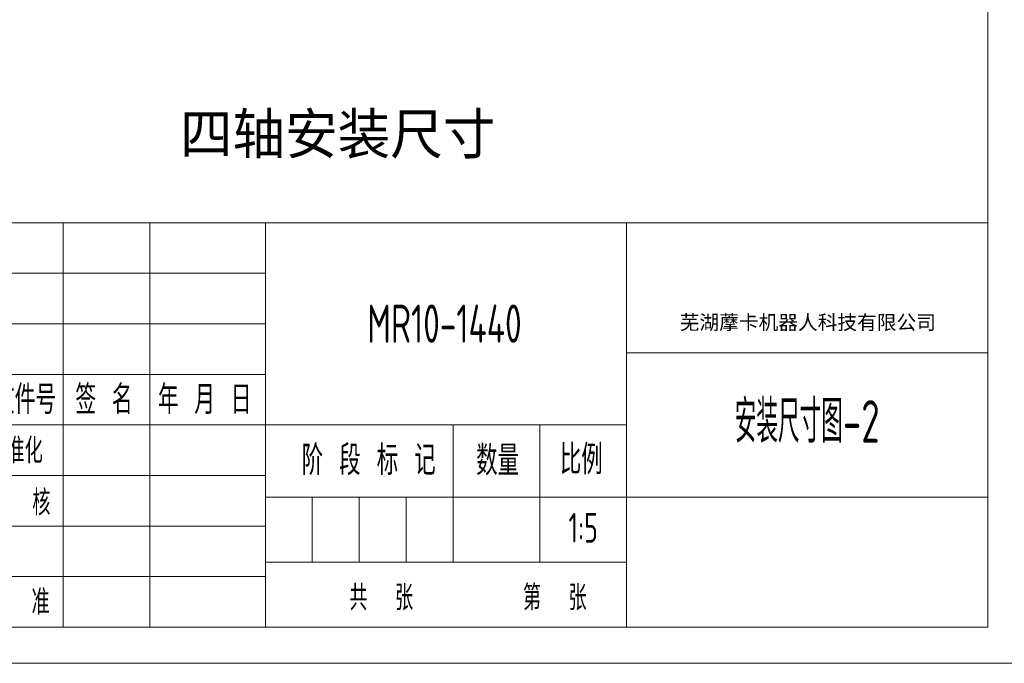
# Model space of a CAD drawing. Header units: millimetres. Extents: x 176 to 9387, y -11044 to -3322.
# Tile 140 of 256: x 8098 to 8779, y -11044 to -10598. Entities that reach past the tile are written whole.
import ezdxf
from ezdxf.enums import TextEntityAlignment as Align

# ---------------------------------------------------------------- set-up
doc = ezdxf.new("R2010")
doc.units = ezdxf.units.MM
doc.header["$LTSCALE"] = 0.3175
for name, color, linetype, lineweight in [('1轮廓实线层', 7, 'Continuous', 18), ('2细线层', 4, 'Continuous', 13), ('6文字层', 3, 'Continuous', 13), ('图框层', 7, 'Continuous', 18)]:
    doc.layers.add(name, color=color, linetype=linetype, lineweight=lineweight)
doc.styles.add('PC_TEXTSTYLE', font='ISOCP.SHX', dxfattribs={"width": 0.707, "bigfont": 'GBCBIG.SHX'})
doc.styles.add('仿宋体', font='txt')
doc.styles.add('标准汉字', font='gbenor.shx', dxfattribs={"bigfont": 'gbcbig.shx'})

# ---------------------------------------------------------------- blocks, each defined once
blk = doc.blocks.new('ZwmFrameMain_2_A4^_^无分区图框^_^portrait')
at = {"layer": '1轮廓实线层'}
for p in [(180, 287), (0, 0)]:
    blk.add_line(p, (180, 0), dxfattribs=at)
at = {"layer": '2细线层'}
blk.add_line((-25, -5), (185, -5), dxfattribs=at)
blk = doc.blocks.new('ZwmFrameMain_2_纵向标题栏')
at = {"layer": '1轮廓实线层'}
blk.add_line((-180, 56), (0, 56), dxfattribs=at)
at = {"layer": '2细线层', "color": 6, "linetype": 'Continuous'}
for p, q in [((-128, 0), (-128, 56)), ((-128, 28), (-128, 56)), ((-116, 0), (-116, 56)), ((-100, 0), (-100, 56)), ((-50, 0), (-50, 56)), ((-180, 49), (-100, 49)), ((-180, 42), (-100, 42)), ((-50, 38), (0, 38)), ((-180, 35), (-100, 35)), ((-180, 28), (-50, 28)), ((-74, 9), (-74, 28)), ((-62, 9), (-62, 28)), ((-180, 21), (-100, 21)), ((-100, 18), (0, 18)), ((-93.5, 9), (-93.5, 18)), ((-87, 9), (-87, 18)), ((-80.5, 9), (-80.5, 18)), ((-180, 14), (-100, 14)), ((-100, 9), (-50, 9)), ((-180, 7), (-100, 7))]:
    blk.add_line(p, q, dxfattribs=at)
at = {"layer": '6文字层', "color": 4, "linetype": 'Continuous', "insert": (-24.91, 42.09), "char_height": 2, "width": 55.1899, "attachment_point": 5, "style": '仿宋体'}
blk.add_mtext('芜湖藦卡机器人科技有限公司', dxfattribs=at)
at = {"layer": '6文字层', "color": 6, "style": '标准汉字'}
for s, insert, char_height, width, attachment_point in [('更改文件号', (-136.14, 31.5), 4, 29.3, 5), ('签 名', (-122.34, 31.5), 4, 14.8571, 5), ('年 月 日', (-108.39, 31.5), 4, 23.9643, 5), ('标准化', (-134.58, 24.45), 3.5, 15.4875, 5), ('阶 段 标 记', (-94.98, 21.04), 4.118, 30.425, 7), ('数量', (-70.82, 21), 4.118, 10.0187, 7), ('比例', (-59.23, 21.15), 4.118, 9.4062, 7), ('审  核', (-134.15, 17.23), 3.5, 16.4625, 5), ('共  张        第  张', (-88.37, 2.32), 3.5, 60.8437, 7), ('批  准', (-134.27, 3.47), 3.5, 16.5937, 5)]:
    blk.add_mtext(s, dxfattribs=dict(at, insert=insert, char_height=char_height, width=width, attachment_point=attachment_point))
at = {"layer": '6文字层', "color": 4, "style": 'PC_TEXTSTYLE', "flags": 8}
for tag, height, width, p, p2 in [('产品名称或材料标记', 5.29, 0.911854, (-90.89, 39.38), (-59.53, 39.38)), ('图样名称', 5.88, 2.846512, (-48.82, 25.54), (-1.18, 25.54)), ('图样代号', 5.88, 2.86875, (-48.82, 6.64), (-1.18, 6.64))]:
    blk.add_attdef(tag, text='', height=height, dxfattribs=dict(at, width=width)).set_placement(p, p2, align=Align.FIT)
at = {"layer": '6文字层', "color": 6, "style": 'PC_TEXTSTYLE', "width": 9.241641, "flags": 8}
blk.add_attdef('设计', text='', height=2.5, rotation=359.5768, dxfattribs=at).set_placement((-166.76, 23.52), (-157.52, 23.45), align=Align.FIT)
at = {"layer": '6文字层', "color": 6, "style": 'PC_TEXTSTYLE', "flags": 8}
for tag, height, width, p, p2 in [('审核', 2.5, 2.542374, (-166.6, 16.66), (-157.7, 16.66)), ('重量', 4.12, 1.685865, (-72.82, 11.88), (-63.18, 11.88)), ('比例', 4.12, 1.699352, (-60.82, 11.71), (-51.18, 11.71))]:
    blk.add_attdef(tag, text='', height=height, dxfattribs=dict(at, width=width)).set_placement(p, p2, align=Align.FIT)

msp = doc.modelspace()

# ---------------------------------------------------------------- block references
at = {"layer": '图框层', "xscale": 5, "yscale": 5, "zscale": 5}
msp.add_blockref('ZwmFrameMain_2_A4^_^无分区图框^_^portrait', (7867.81729, -11018.94577), dxfattribs=at)
at = {"layer": '图框层'}
ref = msp.add_blockref('ZwmFrameMain_2_纵向标题栏', (8767.81729, -11018.94577), dxfattribs=dict(at, xscale=5, yscale=5, zscale=5))
ref.add_attrib('比例', '1:5', dxfattribs={"layer": '6文字层', "color": 6, "height": 20.588235, "style": 'PC_TEXTSTYLE', "width": 0.707}).set_placement((8487.81729, -10960.40889), align=Align.CENTER)
ref.add_attrib('图样名称', '安装尺寸图-2', dxfattribs={"layer": '6文字层', "color": 4, "height": 29.411765, "style": 'PC_TEXTSTYLE', "width": 0.707}).set_placement((8642.81729, -10891.22993), align=Align.CENTER)
ref.add_attrib('产品名称或材料标记', 'MR10-1440', dxfattribs={"layer": '6文字层', "color": 4, "height": 26.470588, "style": 'PC_TEXTSTYLE', "width": 0.707}).set_placement((8391.78441, -10822.0573), align=Align.CENTER)

# ---------------------------------------------------------------- texts
at = {"layer": '6文字层'}
msp.add_text('四轴安装尺寸', height=28, dxfattribs=at).set_placement((8317.85631, -10676.95348), align=Align.MIDDLE)

doc.saveas('drawing.dxf')
